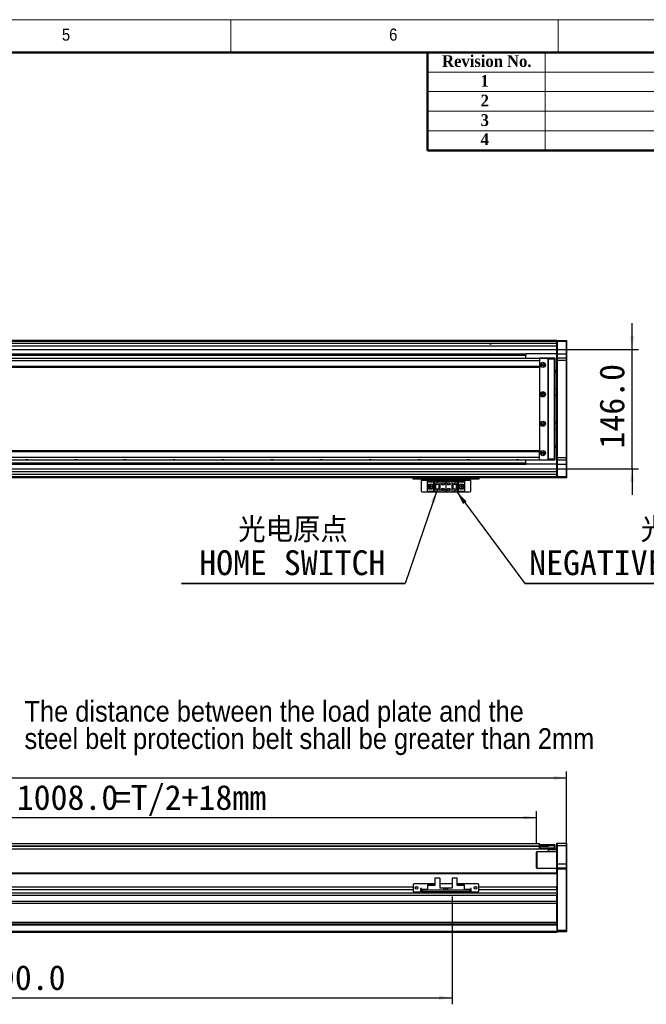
# Model space of a CAD drawing. Header units: millimetres. Extents: x 40 to 3320, y 40 to 2336.
# Tile 7 of 8: x 1822 to 2588, y 1131 to 2336. Entities that reach past the tile are written whole.
import ezdxf

# ---------------------------------------------------------------- set-up
doc = ezdxf.new("R2010")
doc.units = ezdxf.units.MM
doc.header["$LTSCALE"] = 8
doc.layers.add('DIMNS', color=7, linetype='Continuous')
doc.styles.add('SLDTEXTSTYLE0', font='Gothic.ttf', dxfattribs={"width": 0.913})
doc.styles.add('SLDTEXTSTYLE1', font='timesbd.ttf', dxfattribs={"width": 0.933})
doc.styles.add('SLDTEXTSTYLE7', font='txt')
doc.styles.add('SLDTEXTSTYLE8', font='txt', dxfattribs={"bigfont": 'bigfont'})
doc.dimstyles.new('SLDDIMSTYLE0', dxfattribs={"dimtxt": 30.4, "dimasz": 16, "dimexe": 0, "dimexo": 0.0625, "dimgap": 7.6, "dimtad": 2, "dimdec": 1, "dimrnd": 1e-09, "dimzin": 4, "dimdsep": 46, "dimtxsty": 'SLDTEXTSTYLE7', "dimsah": 1, "dimcen": 0.09, "dimadec": 0, "dimazin": 1, "dimtfac": 1, "dimtdec": 1, "dimtmove": 0, "dimatfit": 0, "dimfxl": 0, "dimfrac": 2, "dimtolj": 1, "dimtzin": 12, "dimarcsym": 0})
doc.dimstyles.new('SLDDIMSTYLE3', dxfattribs={"dimtxt": 0.18, "dimasz": 16, "dimexe": 0, "dimexo": 0.0625, "dimgap": 0, "dimtad": 0, "dimtih": 1, "dimtoh": 1, "dimdec": 0, "dimrnd": 1e-09, "dimzin": 0, "dimdsep": 46, "dimtxsty": 'Standard', "dimsah": 1, "dimcen": 0.09, "dimadec": 0, "dimazin": 0, "dimtfac": 16, "dimtdec": 0, "dimtofl": 0, "dimtmove": 0, "dimatfit": 3, "dimfxl": 0, "dimfrac": 2, "dimtolj": 1, "dimtzin": 0, "dimarcsym": 0})
doc.dimstyles.new('SLDDIMSTYLE5', dxfattribs={"dimtxt": 30.4, "dimasz": 16, "dimexe": 0, "dimexo": 0.0625, "dimgap": 7.6, "dimtad": 2, "dimdec": 1, "dimrnd": 1e-09, "dimzin": 4, "dimdsep": 46, "dimtxsty": 'SLDTEXTSTYLE7', "dimsah": 1, "dimcen": 0.09, "dimadec": 0, "dimazin": 1, "dimtfac": 1, "dimtdec": 1, "dimtofl": 0, "dimtmove": 0, "dimatfit": 3, "dimfxl": 0, "dimfrac": 2, "dimtolj": 1, "dimtzin": 12, "dimarcsym": 0})

# ---------------------------------------------------------------- blocks, each defined once
blk = doc.blocks.new('_D')
at = {"layer": 'DIMNS'}
for p, q in [((2570.3, 1932.7), (2570.3, 1964.7)), ((1442.9, 1932.7), (2578.3, 1932.7)), ((2570.3, 1786.7), (2570.3, 1932.7)), ((1442.9, 1786.7), (2578.3, 1786.7)), ((2570.3, 1786.7), (2570.3, 1754.7))]:
    blk.add_line(p, q, dxfattribs=at)
for points in [[(2570.3, 1932.7), (2572.7, 1948.7), (2567.9, 1948.7)], [(2570.3, 1786.7), (2567.9, 1770.7), (2572.7, 1770.7)]]:
    blk.add_solid(points, dxfattribs=at)
at = {"layer": 'DIMNS', "insert": (2530.4, 1811.4), "char_height": 30.4, "attachment_point": 1, "rotation": 90, "style": 'SLDTEXTSTYLE7'}
blk.add_mtext('146.0', dxfattribs=at)
blk = doc.blocks.new('SW_NOTE_4')
at = {"layer": 'DIMNS', "color": 0}
for p, q in [((-273.3, 0), (0, 0)), ((0, 0), (-273.3, 0)), ((-273.3, 0), (0, 0)), ((0, 0), (-273.3, 0)), ((-273.3, 0), (0, 0)), ((0, 0), (-273.3, 0))]:
    blk.add_line(p, q, dxfattribs=at)
at = {"layer": 'DIMNS', "color": 0, "char_height": 30.4, "attachment_point": 2}
for s, insert, style in [('光电原点', (-137.1, 81), 'SLDTEXTSTYLE8'), ('HOME SWITCH', (-137.9, 40.8), 'SLDTEXTSTYLE7')]:
    blk.add_mtext(s, dxfattribs=dict(at, insert=insert, style=style))
blk = doc.blocks.new('SW_NOTE_5')
at = {"layer": 'DIMNS', "color": 0}
for p, q in [((0, 0), (451.6, 0)), ((451.6, 0), (0, 0)), ((0, 0), (451.6, 0)), ((451.6, 0), (0, 0)), ((0, 0), (451.6, 0)), ((451.6, 0), (0, 0))]:
    blk.add_line(p, q, dxfattribs=at)
at = {"layer": 'DIMNS', "color": 0, "char_height": 30.4, "attachment_point": 2}
for s, insert, style in [('光电负限位', (225.4, 81), 'SLDTEXTSTYLE8'), ('NEGATIVE LIMIT SWITCH', (222.6, 40.8), 'SLDTEXTSTYLE7')]:
    blk.add_mtext(s, dxfattribs=dict(at, insert=insert, style=style))
blk = doc.blocks.new('SW_NOTE_7')
at = {"layer": 'DIMNS', "color": 0, "char_height": 25.4, "attachment_point": 1, "style": 'SLDTEXTSTYLE0'}
for s, insert in [('The distance between the load plate and the ', (-848.4, 46.1)), ('steel belt protection belt shall be greater than 2mm', (-848.4, 12.7))]:
    blk.add_mtext(s, dxfattribs=dict(at, insert=insert))
blk = doc.blocks.new('_D_13')
at = {"layer": 'DIMNS'}
for p, q in [((210.3, 1307.1), (210.3, 1416.4)), ((2490.3, 1307.1), (2490.3, 1416.4)), ((210.3, 1408.4), (2490.3, 1408.4))]:
    blk.add_line(p, q, dxfattribs=at)
for points in [[(210.3, 1408.4), (226.3, 1406), (226.3, 1410.8)], [(2490.3, 1408.4), (2474.3, 1410.8), (2474.3, 1406)]]:
    blk.add_solid(points, dxfattribs=at)
at = {"layer": 'DIMNS', "insert": (1287.1, 1448.3), "char_height": 30.4, "attachment_point": 1, "style": 'SLDTEXTSTYLE7'}
blk.add_mtext('2280.0', dxfattribs=at)
blk = doc.blocks.new('_D_16')
at = {"layer": 'DIMNS'}
for p, q in [((1445.3, 1337.3), (1445.3, 1367.8)), ((2453.3, 1327.6), (2453.3, 1367.8)), ((1445.3, 1359.8), (2453.3, 1359.8))]:
    blk.add_line(p, q, dxfattribs=at)
for points in [[(1445.3, 1359.8), (1461.3, 1357.4), (1461.3, 1362.2)], [(2453.3, 1359.8), (2437.3, 1362.2), (2437.3, 1357.4)]]:
    blk.add_solid(points, dxfattribs=at)
at = {"layer": 'DIMNS', "char_height": 30.4, "attachment_point": 1, "style": 'SLDTEXTSTYLE7'}
for s, insert in [('1008.0', (1818.1, 1399.7)), ('=T/2+18mm', (1936.9, 1399.7))]:
    blk.add_mtext(s, dxfattribs=dict(at, insert=insert))
blk = doc.blocks.new('_D_18')
at = {"layer": 'DIMNS'}
for p, q in [((1360.3, 1270.2), (1360.3, 1131.4)), ((2350.3, 1263.2), (2350.3, 1131.4)), ((1360.3, 1139.4), (2350.3, 1139.4))]:
    blk.add_line(p, q, dxfattribs=at)
for points in [[(1360.3, 1139.4), (1376.3, 1137), (1376.3, 1141.8)], [(2350.3, 1139.4), (2334.3, 1141.8), (2334.3, 1137)]]:
    blk.add_solid(points, dxfattribs=at)
at = {"layer": 'DIMNS', "insert": (1774.4, 1179.3), "char_height": 30.4, "attachment_point": 1, "style": 'SLDTEXTSTYLE7'}
blk.add_mtext('990.0', dxfattribs=at)

msp = doc.modelspace()

# ---------------------------------------------------------------- linework, layer by layer
at = {"color": 7, "linetype": 'Continuous', "lineweight": 18}
for p, q in [((3320, 2336), (40, 2336)), ((2080, 2296), (2080, 2336)), ((2480, 2336), (2480, 2296)), ((80, 2296), (3280, 2296)), ((2464, 2296), (2464, 2176)), ((2320, 2272), (3280, 2272)), ((2320, 2248), (3280, 2248)), ((2320, 2224), (3280, 2224)), ((2320, 2200), (3280, 2200))]:
    msp.add_line(p, q, dxfattribs=at)
at = {"color": 7, "linetype": 'Continuous', "lineweight": 50}
for p, q in [((3280, 2296), (80, 2296)), ((2320, 2296), (2320, 2176)), ((3280, 2176), (2320, 2176))]:
    msp.add_line(p, q, dxfattribs=at)
at = {"color": 7, "linetype": 'Continuous', "lineweight": 25}
for p, q in [((2478.26, 1943.7), (1420.26, 1943.7)), ((1420.26, 1943.5), (2390.26, 1943.5)), ((1420.26, 1943.3), (2390.26, 1943.3)), ((2478.26, 1943.2), (1420.26, 1943.2)), ((2478.26, 1942.2), (1420.26, 1942.2)), ((2478.26, 1939.71), (1445.26, 1939.71)), ((2390.26, 1943.5), (2390.26, 1943.3)), ((2390.26, 1943.2), (2390.26, 1943.3)), ((2478.26, 1943.4), (2478.56, 1943.7)), ((2478.26, 1943.7), (2478.26, 1943.4)), ((2478.26, 1942.2), (2478.26, 1943.4)), ((2478.26, 1942.2), (2478.56, 1942.2)), ((2478.26, 1927.2), (2478.26, 1942.2)), ((2478.56, 1943.7), (2478.56, 1942.2)), ((2478.56, 1943.7), (2489.96, 1943.7)), ((2478.56, 1942.2), (2478.56, 1927.2)), ((2489.96, 1942.2), (2478.56, 1942.2)), ((2489.96, 1942.2), (2489.96, 1943.7)), ((2489.96, 1943.7), (2490.26, 1943.4)), ((2489.96, 1927.2), (2489.96, 1942.2)), ((2489.96, 1942.2), (2490.26, 1942.2)), ((2490.26, 1943.4), (2490.26, 1942.2)), ((2490.26, 1942.2), (2490.26, 1927.2)), ((2457.26, 1921.7), (243.26, 1921.7)), ((2457.26, 1918.7), (243.26, 1918.7)), ((1452.06, 1925.51), (2440.26, 1925.51)), ((1452.09, 1925.81), (2440.26, 1925.81)), ((1452.2, 1926.89), (2440.26, 1926.89)), ((1452.23, 1927.2), (2440.26, 1927.2)), ((2440.26, 1927.2), (2440.26, 1926.89)), ((2478.26, 1927.2), (2440.26, 1927.2)), ((2440.26, 1926.89), (2440.26, 1925.81)), ((2440.26, 1925.81), (2440.26, 1925.51)), ((2440.26, 1921.7), (2440.26, 1925.51)), ((2457.56, 1922.2), (2457.26, 1921.9)), ((2457.26, 1921.7), (2457.26, 1921.9)), ((2457.56, 1921.9), (2457.26, 1921.9)), ((2457.76, 1921.7), (2457.26, 1921.2)), ((2457.26, 1921.7), (2457.26, 1921.2)), ((2457.26, 1921.2), (2457.26, 1921.06)), ((2457.26, 1921.06), (2457.26, 1918.7)), ((2457.26, 1918.7), (2457.26, 1911.7)), ((2457.56, 1921.9), (2457.56, 1922.2)), ((2457.56, 1922.2), (2468.26, 1922.2)), ((2457.56, 1921.9), (2457.56, 1921.5)), ((2468.26, 1921.9), (2457.56, 1921.9)), ((2467.26, 1921.7), (2457.76, 1921.7)), ((2467.76, 1921.2), (2467.26, 1921.7)), ((2467.76, 1798.2), (2467.76, 1921.2)), ((2468.26, 1920.7), (2468.26, 1922.2)), ((2468.26, 1922.2), (2475.46, 1922.2)), ((2475.46, 1920.7), (2468.26, 1920.7)), ((2468.26, 1798.7), (2468.26, 1920.7)), ((2475.46, 1920.7), (2475.46, 1922.2)), ((2475.76, 1921.9), (2475.46, 1922.2)), ((2475.76, 1920.7), (2475.46, 1920.7)), ((2475.46, 1798.7), (2475.46, 1920.7)), ((2475.76, 1921.9), (2475.76, 1920.7)), ((2475.76, 1920.7), (2475.76, 1798.7)), ((2478.26, 1927.2), (2478.56, 1927.2)), ((2478.26, 1921.9), (2478.26, 1927.2)), ((2478.56, 1922.2), (2478.26, 1921.9)), ((2478.26, 1919.2), (2478.26, 1921.9)), ((2478.56, 1919.2), (2478.26, 1919.2)), ((2478.26, 1800.2), (2478.26, 1919.2)), ((2478.56, 1927.2), (2478.56, 1922.2)), ((2478.56, 1927.2), (2489.96, 1927.2)), ((2478.56, 1922.2), (2478.56, 1919.2)), ((2478.56, 1922.2), (2489.96, 1922.2)), ((2489.96, 1919.2), (2478.56, 1919.2)), ((2478.56, 1919.2), (2478.56, 1800.2)), ((2489.96, 1922.2), (2489.96, 1927.2)), ((2489.96, 1927.2), (2490.26, 1927.2)), ((2489.96, 1919.2), (2489.96, 1922.2)), ((2489.96, 1922.2), (2490.26, 1921.9)), ((2489.96, 1919.2), (2490.26, 1919.2)), ((2489.96, 1800.2), (2489.96, 1919.2)), ((2490.26, 1927.2), (2490.26, 1921.9)), ((2490.26, 1921.9), (2490.26, 1919.2)), ((2490.26, 1919.2), (2490.26, 1800.2)), ((2457.26, 1911.7), (243.26, 1911.7)), ((243.26, 1910.7), (2457.26, 1910.7)), ((2457.26, 1911.7), (2457.26, 1910.7)), ((2457.26, 1910.7), (2457.26, 1808.7)), ((2478.26, 1906.7), (2475.76, 1906.7)), ((2478.26, 1904.7), (2475.76, 1904.7)), ((2475.76, 1884.7), (2478.26, 1884.7)), ((2475.76, 1877.2), (2478.26, 1877.2)), ((2478.26, 1876.2), (2475.76, 1876.2)), ((2475.76, 1843.2), (2478.26, 1843.2)), ((2478.26, 1842.2), (2475.76, 1842.2)), ((2478.26, 1834.7), (2475.76, 1834.7)), ((2457.26, 1808.7), (243.26, 1808.7)), ((243.26, 1807.7), (2457.26, 1807.7)), ((2457.26, 1807.7), (2457.26, 1808.7)), ((2457.26, 1800.7), (2457.26, 1807.7)), ((2475.76, 1814.7), (2478.26, 1814.7)), ((2478.26, 1812.7), (2475.76, 1812.7)), ((243.26, 1800.7), (2457.26, 1800.7)), ((243.26, 1797.7), (2457.26, 1797.7)), ((2440.26, 1793.9), (2440.26, 1797.7)), ((2457.26, 1798.34), (2457.26, 1800.7)), ((2457.26, 1798.34), (2457.26, 1798.2)), ((2457.26, 1798.2), (2457.76, 1797.7)), ((2457.26, 1797.7), (2457.26, 1798.2)), ((2457.26, 1797.5), (2457.26, 1797.7)), ((2457.26, 1797.5), (2457.56, 1797.5)), ((2457.26, 1797.5), (2457.56, 1797.2)), ((2457.56, 1797.9), (2457.56, 1797.5)), ((2457.56, 1797.5), (2468.26, 1797.5)), ((2457.56, 1797.2), (2457.56, 1797.5)), ((2468.26, 1797.2), (2457.56, 1797.2)), ((2457.76, 1797.7), (2467.26, 1797.7)), ((2467.26, 1797.7), (2467.76, 1798.2)), ((2468.26, 1798.7), (2475.46, 1798.7)), ((2468.26, 1797.2), (2468.26, 1798.7)), ((2475.46, 1797.2), (2468.26, 1797.2)), ((2475.76, 1798.7), (2475.46, 1798.7)), ((2475.46, 1797.2), (2475.46, 1798.7)), ((2475.76, 1797.5), (2475.46, 1797.2)), ((2475.76, 1798.7), (2475.76, 1797.5)), ((2478.56, 1800.2), (2478.26, 1800.2)), ((2478.26, 1797.5), (2478.26, 1800.2)), ((2478.56, 1797.2), (2478.26, 1797.5)), ((2478.26, 1792.2), (2478.26, 1797.5)), ((2478.56, 1800.2), (2489.96, 1800.2)), ((2478.56, 1800.2), (2478.56, 1797.2)), ((2489.96, 1797.2), (2478.56, 1797.2)), ((2478.56, 1797.2), (2478.56, 1792.2)), ((2489.96, 1800.2), (2490.26, 1800.2)), ((2489.96, 1797.2), (2489.96, 1800.2)), ((2489.96, 1797.2), (2490.26, 1797.5)), ((2489.96, 1792.2), (2489.96, 1797.2)), ((2490.26, 1800.2), (2490.26, 1797.5)), ((2490.26, 1797.5), (2490.26, 1792.2)), ((1445.26, 1793.9), (2440.26, 1793.9)), ((1445.26, 1793.59), (2440.26, 1793.59)), ((1445.26, 1792.51), (2440.26, 1792.51)), ((1445.26, 1792.2), (2440.26, 1792.2)), ((2440.26, 1793.9), (2440.26, 1793.59)), ((2440.26, 1793.59), (2440.26, 1792.51)), ((2440.26, 1792.51), (2440.26, 1792.2)), ((2478.26, 1792.2), (2440.26, 1792.2)), ((2478.56, 1792.2), (2478.26, 1792.2)), ((2478.26, 1777.2), (2478.26, 1792.2)), ((2478.56, 1792.2), (2489.96, 1792.2)), ((2478.56, 1792.2), (2478.56, 1777.2)), ((2490.26, 1792.2), (2489.96, 1792.2)), ((2489.96, 1777.2), (2489.96, 1792.2)), ((2490.26, 1792.2), (2490.26, 1777.2)), ((2478.26, 1775.7), (1360.26, 1775.7)), ((2478.26, 1779.7), (1445.26, 1779.7)), ((2302.76, 1773.7), (2302.76, 1775.7)), ((2303.76, 1773.7), (2302.76, 1773.7)), ((2303.76, 1775.7), (2303.76, 1773.7)), ((2381.76, 1773.7), (2303.76, 1773.7)), ((2312.76, 1773.7), (2312.76, 1772.7)), ((2312.76, 1772.7), (2372.76, 1772.7)), ((2312.76, 1758.9), (2312.76, 1772.7)), ((2320.06, 1770.6), (2320.06, 1771.4)), ((2320.06, 1771.4), (2329.26, 1771.4)), ((2329.26, 1771.4), (2329.26, 1767.7)), ((2329.26, 1771.4), (2335.26, 1771.4)), ((2335.26, 1771.4), (2335.26, 1767.7)), ((2335.26, 1771.4), (2340.76, 1771.4)), ((2344.76, 1771.4), (2350.26, 1771.4)), ((2350.26, 1767.7), (2350.26, 1771.4)), ((2350.26, 1771.4), (2356.26, 1771.4)), ((2356.26, 1767.7), (2356.26, 1771.4)), ((2356.26, 1771.4), (2365.46, 1771.4)), ((2365.46, 1771.4), (2365.46, 1770.6)), ((2372.76, 1772.7), (2372.76, 1773.7)), ((2372.76, 1772.7), (2372.76, 1758.9)), ((2381.76, 1773.7), (2381.76, 1775.7)), ((2382.76, 1773.7), (2381.76, 1773.7)), ((2382.76, 1775.7), (2382.76, 1773.7)), ((2478.56, 1777.2), (2478.26, 1777.2)), ((2478.26, 1776), (2478.26, 1777.2)), ((2478.56, 1775.7), (2478.26, 1776)), ((2478.26, 1776), (2478.26, 1775.7)), ((2478.56, 1777.2), (2489.96, 1777.2)), ((2478.56, 1777.2), (2478.56, 1775.7)), ((2489.96, 1775.7), (2478.56, 1775.7)), ((2490.26, 1777.2), (2489.96, 1777.2)), ((2489.96, 1775.7), (2489.96, 1777.2)), ((2490.26, 1776), (2489.96, 1775.7)), ((2490.26, 1777.2), (2490.26, 1776)), ((2312.76, 1758.9), (2313.76, 1757.9)), ((2320.06, 1770.6), (2320.06, 1770.1)), ((2328.36, 1770.6), (2320.06, 1770.6)), ((2327.86, 1770.1), (2320.06, 1770.1)), ((2320.06, 1767.5), (2320.06, 1770.1)), ((2320.06, 1767.5), (2326.26, 1767.5)), ((2320.06, 1761.9), (2320.06, 1767.5)), ((2320.06, 1759.3), (2320.06, 1761.9)), ((2326.26, 1761.9), (2320.06, 1761.9)), ((2320.06, 1759.3), (2327.86, 1759.3)), ((2320.06, 1759.3), (2320.06, 1758.8)), ((2320.06, 1758.8), (2328.36, 1758.8)), ((2320.06, 1758), (2320.06, 1758.8)), ((2321.36, 1761.9), (2321.36, 1767.5)), ((2321.86, 1767.15), (2321.86, 1767.5)), ((2326.26, 1767.15), (2321.86, 1767.15)), ((2321.86, 1762.25), (2321.86, 1767.15)), ((2321.86, 1761.9), (2321.86, 1762.25)), ((2321.86, 1762.25), (2326.26, 1762.25)), ((2322.82, 1765.5), (2322.82, 1763.9)), ((2324.66, 1765.5), (2322.82, 1765.5)), ((2322.82, 1763.9), (2324.66, 1763.9)), ((2324.66, 1765.5), (2324.66, 1763.9)), ((2326.26, 1767.5), (2326.26, 1761.9)), ((2327.86, 1770.1), (2328.36, 1770.6)), ((2327.86, 1759.3), (2327.86, 1770.1)), ((2328.36, 1758.8), (2327.86, 1759.3)), ((2328.36, 1758.8), (2328.36, 1770.6)), ((2329.26, 1767.7), (2335.26, 1767.7)), ((2329.26, 1767.7), (2329.26, 1761.7)), ((2329.26, 1761.7), (2329.26, 1758)), ((2335.26, 1761.7), (2329.26, 1761.7)), ((2329.76, 1767.7), (2329.76, 1761.7)), ((2330.06, 1767.7), (2330.06, 1761.7)), ((2331.66, 1769.9), (2331.86, 1769.9)), ((2332.26, 1768.7), (2331.66, 1769.9)), ((2331.66, 1760.3), (2331.86, 1760.3)), ((2332.26, 1759.1), (2331.66, 1760.3)), ((2331.86, 1770.3), (2332.66, 1770.3)), ((2331.86, 1769.9), (2331.86, 1770.3)), ((2331.86, 1760.7), (2332.66, 1760.7)), ((2331.86, 1760.3), (2331.86, 1760.7)), ((2332.86, 1769.9), (2332.26, 1768.7)), ((2332.86, 1760.3), (2332.26, 1759.1)), ((2332.66, 1770.3), (2332.66, 1769.9)), ((2332.66, 1769.9), (2332.86, 1769.9)), ((2332.66, 1760.7), (2332.66, 1760.3)), ((2332.66, 1760.3), (2332.86, 1760.3)), ((2334.46, 1761.7), (2334.46, 1767.7)), ((2334.76, 1761.7), (2334.76, 1767.7)), ((2335.26, 1767.7), (2335.26, 1761.7)), ((2335.26, 1761.7), (2335.26, 1758)), ((2342.76, 1769.4), (2342.76, 1760)), ((2350.26, 1767.7), (2356.26, 1767.7)), ((2350.26, 1761.7), (2350.26, 1767.7)), ((2350.26, 1758), (2350.26, 1761.7)), ((2356.26, 1761.7), (2350.26, 1761.7)), ((2350.76, 1767.7), (2350.76, 1761.7)), ((2351.06, 1767.7), (2351.06, 1761.7)), ((2352.66, 1769.1), (2353.26, 1770.3)), ((2352.86, 1769.1), (2352.66, 1769.1)), ((2352.66, 1759.5), (2353.26, 1760.7)), ((2352.86, 1759.5), (2352.66, 1759.5)), ((2352.86, 1768.7), (2352.86, 1769.1)), ((2353.66, 1768.7), (2352.86, 1768.7)), ((2352.86, 1759.1), (2352.86, 1759.5)), ((2353.66, 1759.1), (2352.86, 1759.1)), ((2353.26, 1770.3), (2353.86, 1769.1)), ((2353.26, 1760.7), (2353.86, 1759.5)), ((2353.66, 1769.1), (2353.66, 1768.7)), ((2353.86, 1769.1), (2353.66, 1769.1)), ((2353.66, 1759.5), (2353.66, 1759.1)), ((2353.86, 1759.5), (2353.66, 1759.5)), ((2355.46, 1761.7), (2355.46, 1767.7)), ((2355.76, 1761.7), (2355.76, 1767.7)), ((2356.26, 1761.7), (2356.26, 1767.7)), ((2356.26, 1758), (2356.26, 1761.7)), ((2365.46, 1770.6), (2357.16, 1770.6)), ((2357.16, 1770.6), (2357.66, 1770.1)), ((2357.16, 1770.6), (2357.16, 1758.8)), ((2357.66, 1759.3), (2357.16, 1758.8)), ((2357.16, 1758.8), (2365.46, 1758.8)), ((2357.66, 1770.1), (2357.66, 1759.3)), ((2365.46, 1770.1), (2357.66, 1770.1)), ((2357.66, 1759.3), (2365.46, 1759.3)), ((2359.26, 1767.5), (2365.46, 1767.5)), ((2359.26, 1761.9), (2359.26, 1767.5)), ((2363.66, 1767.15), (2359.26, 1767.15)), ((2359.26, 1762.25), (2363.66, 1762.25)), ((2365.46, 1761.9), (2359.26, 1761.9)), ((2360.86, 1763.9), (2360.86, 1765.5)), ((2362.7, 1765.5), (2360.86, 1765.5)), ((2360.86, 1763.9), (2362.7, 1763.9)), ((2362.7, 1763.9), (2362.7, 1765.5)), ((2363.66, 1767.5), (2363.66, 1767.15)), ((2363.66, 1767.15), (2363.66, 1762.25)), ((2363.66, 1762.25), (2363.66, 1761.9)), ((2364.16, 1767.5), (2364.16, 1761.9)), ((2365.46, 1770.1), (2365.46, 1770.6)), ((2365.46, 1770.1), (2365.46, 1767.5)), ((2365.46, 1767.5), (2365.46, 1761.9)), ((2365.46, 1761.9), (2365.46, 1759.3)), ((2365.46, 1758.8), (2365.46, 1759.3)), ((2365.46, 1758.8), (2365.46, 1758)), ((2371.76, 1757.9), (2372.76, 1758.9)), ((2371.76, 1757.9), (2313.76, 1757.9)), ((2329.26, 1758), (2320.06, 1758)), ((2335.26, 1758), (2329.26, 1758)), ((2340.76, 1758), (2335.26, 1758)), ((2350.26, 1758), (2344.76, 1758)), ((2356.26, 1758), (2350.26, 1758)), ((2365.46, 1758), (2356.26, 1758)), ((243.26, 1328.26), (2457.26, 1328.26)), ((2457.26, 1327.11), (2457.26, 1328.26)), ((2457.26, 1326.92), (2457.26, 1327.11)), ((2457.26, 1327.11), (2457.76, 1327.11)), ((2457.26, 1325.26), (2457.26, 1326.92)), ((2457.26, 1324.76), (2457.26, 1325.26)), ((2457.76, 1325.11), (2457.26, 1325.11)), ((2457.76, 1327.11), (2457.76, 1325.11)), ((2457.76, 1327.11), (2467.26, 1327.11)), ((2457.76, 1325.11), (2467.26, 1325.11)), ((2467.26, 1325.11), (2467.26, 1327.11)), ((2467.26, 1327.11), (2467.76, 1327.11)), ((2467.76, 1325.11), (2467.26, 1325.11)), ((2467.76, 1327.11), (2467.76, 1325.11)), ((2467.76, 1325.11), (2467.76, 1324.91)), ((2468.26, 1325.41), (2468.26, 1326.91)), ((2468.26, 1326.91), (2475.46, 1326.91)), ((2475.46, 1325.41), (2468.26, 1325.41)), ((2468.26, 1324.61), (2468.26, 1325.41)), ((2475.46, 1325.41), (2475.46, 1326.91)), ((2475.76, 1326.61), (2475.46, 1326.91)), ((2475.46, 1322.91), (2475.46, 1325.41)), ((2475.76, 1325.41), (2475.46, 1325.41)), ((2475.76, 1326.61), (2475.76, 1325.41)), ((2475.76, 1325.41), (2475.76, 1322.91)), ((2478.56, 1328.41), (2478.26, 1328.11)), ((2478.26, 1325.41), (2478.26, 1328.11)), ((2478.56, 1325.41), (2478.26, 1325.41)), ((2478.26, 1303.41), (2478.26, 1325.41)), ((2478.56, 1328.41), (2478.56, 1325.41)), ((2478.56, 1328.41), (2489.96, 1328.41)), ((2478.56, 1325.41), (2478.56, 1303.41)), ((2489.96, 1325.41), (2478.56, 1325.41)), ((2489.96, 1325.41), (2489.96, 1328.41)), ((2489.96, 1328.41), (2490.26, 1328.11)), ((2489.96, 1303.41), (2489.96, 1325.41)), ((2489.96, 1325.41), (2490.26, 1325.41)), ((2490.26, 1328.11), (2490.26, 1325.41)), ((2490.26, 1325.41), (2490.26, 1303.41)), ((1445.26, 1321.76), (2457.26, 1321.76)), ((2453.76, 1317.91), (2453.26, 1317.41)), ((2453.26, 1298.41), (2453.26, 1317.41)), ((2478.26, 1317.91), (2453.76, 1317.91)), ((2453.76, 1317.91), (2453.76, 1297.91)), ((2457.26, 1324.61), (2457.56, 1324.91)), ((2457.56, 1324.91), (2457.26, 1324.91)), ((2457.26, 1324.61), (2457.26, 1324.76)), ((2457.26, 1324.61), (2457.56, 1324.61)), ((2457.26, 1322.91), (2457.26, 1324.61)), ((2457.26, 1322.91), (2457.56, 1322.91)), ((2457.26, 1321.71), (2457.26, 1322.91)), ((2457.26, 1321.71), (2457.56, 1321.41)), ((2457.56, 1324.61), (2457.56, 1324.91)), ((2457.56, 1324.91), (2468.26, 1324.91)), ((2457.56, 1324.61), (2457.56, 1322.91)), ((2468.26, 1324.61), (2457.56, 1324.61)), ((2457.56, 1322.91), (2457.56, 1321.41)), ((2457.56, 1322.91), (2475.46, 1322.91)), ((2475.46, 1321.41), (2457.56, 1321.41)), ((2468.26, 1320.41), (2468.26, 1321.41)), ((2478.26, 1320.41), (2468.26, 1320.41)), ((2468.26, 1317.91), (2468.26, 1320.41)), ((2475.46, 1321.41), (2475.46, 1322.91)), ((2475.46, 1322.91), (2475.76, 1322.91)), ((2475.46, 1321.41), (2475.76, 1321.71)), ((2475.46, 1321.41), (2478.26, 1321.41)), ((2475.76, 1322.91), (2475.76, 1321.71)), ((2478.56, 1303.41), (2478.26, 1303.41)), ((2478.26, 1298.11), (2478.26, 1303.41)), ((2478.56, 1303.41), (2478.56, 1298.41)), ((2478.56, 1303.41), (2489.96, 1303.41)), ((2489.96, 1298.41), (2489.96, 1303.41)), ((2490.26, 1303.41), (2489.96, 1303.41)), ((2490.26, 1303.41), (2490.26, 1298.11)), ((2478.26, 1291.91), (1360.26, 1291.91)), ((2478.26, 1291.91), (1445.26, 1291.91)), ((2453.26, 1298.41), (2453.76, 1297.91)), ((2453.76, 1297.91), (2478.26, 1297.91)), ((2478.56, 1298.41), (2478.26, 1298.11)), ((2478.26, 1296.91), (2478.26, 1298.11)), ((2478.56, 1296.91), (2478.26, 1296.91)), ((2478.26, 1291.62), (2478.26, 1296.91)), ((2478.26, 1291.62), (2478.26, 1290.91)), ((2478.26, 1290.91), (2478.26, 1274.9)), ((2478.56, 1298.41), (2478.56, 1296.91)), ((2478.56, 1298.41), (2489.96, 1298.41)), ((2478.56, 1296.91), (2478.56, 1221.91)), ((2489.96, 1296.91), (2478.56, 1296.91)), ((2489.96, 1296.91), (2489.96, 1298.41)), ((2490.26, 1298.11), (2489.96, 1298.41)), ((2489.96, 1221.91), (2489.96, 1296.91)), ((2490.26, 1296.91), (2489.96, 1296.91)), ((2490.26, 1298.11), (2490.26, 1296.91)), ((2490.26, 1296.91), (2490.26, 1222.03)), ((2303.76, 1278.91), (2302.76, 1277.91)), ((2302.76, 1277.91), (2302.76, 1269.91)), ((2329.26, 1278.91), (2303.76, 1278.91)), ((2320.06, 1277.41), (2327.86, 1277.41)), ((2320.06, 1277.41), (2320.06, 1276.91)), ((2320.06, 1276.91), (2320.06, 1270.91)), ((2329.26, 1276.91), (2320.06, 1276.91)), ((2328.36, 1276.91), (2327.86, 1277.41)), ((2329.26, 1285.81), (2329.26, 1276.91)), ((2335.26, 1285.81), (2329.26, 1285.81)), ((2335.26, 1285.81), (2335.26, 1273.41)), ((2350.26, 1278.91), (2335.26, 1278.91)), ((2350.26, 1285.81), (2350.26, 1273.41)), ((2356.26, 1285.81), (2350.26, 1285.81)), ((2356.26, 1276.91), (2356.26, 1285.81)), ((2381.76, 1278.91), (2356.26, 1278.91)), ((2365.46, 1276.91), (2356.26, 1276.91)), ((2357.66, 1277.41), (2357.16, 1276.91)), ((2357.66, 1277.41), (2365.46, 1277.41)), ((2365.46, 1276.91), (2365.46, 1277.41)), ((2365.46, 1270.91), (2365.46, 1276.91)), ((2382.76, 1277.91), (2381.76, 1278.91)), ((2382.76, 1269.91), (2382.76, 1277.91)), ((2478.26, 1267.24), (222.26, 1267.24)), ((2302.76, 1274.9), (397.76, 1274.9)), ((2302.76, 1271.5), (397.76, 1271.5)), ((2302.76, 1269.91), (2303.76, 1268.91)), ((2303.76, 1268.91), (2311.76, 1268.91)), ((2308.14, 1274.9), (2305.38, 1274.9)), ((2312.76, 1272.91), (2311.76, 1272.91)), ((2311.76, 1272.91), (2311.76, 1268.91)), ((2312.76, 1271.5), (2311.76, 1271.5)), ((2312.76, 1271.91), (2312.76, 1272.91)), ((2312.76, 1271.91), (2312.76, 1270.91)), ((2312.76, 1268.91), (2312.76, 1270.91)), ((2312.76, 1270.91), (2313.76, 1270.91)), ((2313.76, 1268.91), (2312.76, 1268.91)), ((2313.76, 1270.91), (2313.76, 1268.91)), ((2371.76, 1270.91), (2313.76, 1270.91)), ((2371.76, 1268.91), (2313.76, 1268.91)), ((2340.76, 1273.41), (2335.26, 1273.41)), ((2340.76, 1270.91), (2340.76, 1273.41)), ((2342.76, 1273.41), (2340.76, 1273.41)), ((2342.76, 1270.91), (2342.76, 1273.41)), ((2344.76, 1273.41), (2342.76, 1273.41)), ((2344.76, 1273.41), (2344.76, 1270.91)), ((2350.26, 1273.41), (2344.76, 1273.41)), ((2371.76, 1268.91), (2371.76, 1270.91)), ((2371.76, 1270.91), (2372.76, 1270.91)), ((2372.76, 1268.91), (2371.76, 1268.91)), ((2373.76, 1272.91), (2372.76, 1272.91)), ((2372.76, 1272.91), (2372.76, 1271.91)), ((2372.76, 1270.91), (2372.76, 1271.91)), ((2373.76, 1271.5), (2372.76, 1271.5)), ((2372.76, 1270.91), (2372.76, 1268.91)), ((2373.76, 1268.91), (2373.76, 1272.91)), ((2373.76, 1268.91), (2381.76, 1268.91)), ((2380.14, 1274.9), (2377.38, 1274.9)), ((2381.76, 1268.91), (2382.76, 1269.91)), ((2478.26, 1274.9), (2382.76, 1274.9)), ((2478.26, 1271.5), (2382.76, 1271.5)), ((2478.26, 1271.5), (2478.26, 1274.9)), ((2478.26, 1271.5), (2478.26, 1267.24)), ((2478.26, 1267.24), (2478.26, 1265.94)), ((2478.26, 1228.71), (2478.26, 1265.94)), ((2478.26, 1264.65), (222.26, 1264.65)), ((2478.26, 1257.14), (222.26, 1257.14)), ((2478.26, 1254.54), (222.26, 1254.54)), ((2478.26, 1231.41), (222.26, 1231.41)), ((2478.26, 1229.41), (222.26, 1229.41)), ((2478.26, 1228.71), (2478.26, 1228.41)), ((2478.26, 1228.41), (222.26, 1228.41)), ((2478.26, 1220.41), (222.26, 1220.41)), ((2478.26, 1219.41), (222.26, 1219.41)), ((2478.26, 1228.41), (2478.26, 1220.41)), ((2478.26, 1222.03), (2478.56, 1221.91)), ((2478.26, 1220.41), (2478.26, 1219.41)), ((2478.26, 1220.21), (2478.56, 1219.91)), ((2478.56, 1221.91), (2489.96, 1221.91)), ((2478.56, 1221.91), (2478.56, 1219.91)), ((2489.96, 1219.91), (2478.56, 1219.91)), ((2490.26, 1222.03), (2489.96, 1221.91)), ((2489.96, 1219.91), (2489.96, 1221.91)), ((2490.26, 1220.21), (2489.96, 1219.91)), ((2490.26, 1222.03), (2490.26, 1220.21))]:
    msp.add_line(p, q, dxfattribs=at)
at = {"color": 8, "linetype": 'Continuous', "lineweight": 25}
for p, q in [((2478.26, 1936.71), (1445.26, 1936.71)), ((2478.26, 1905.7), (2475.76, 1905.7)), ((2478.26, 1813.7), (2475.76, 1813.7)), ((2478.26, 1776.7), (1360.26, 1776.7)), ((2478.26, 1782.7), (1445.26, 1782.7)), ((1445.26, 1325.26), (2457.26, 1325.26)), ((1445.26, 1324.76), (2457.26, 1324.76)), ((2478.26, 1290.91), (1360.26, 1290.91)), ((2320.06, 1271.91), (2312.76, 1271.91)), ((2372.76, 1271.91), (2365.46, 1271.91))]:
    msp.add_line(p, q, dxfattribs=at)
at = {"color": 7, "linetype": 'Continuous', "lineweight": 25, "flags": 128}
for points in [[(1828.74, 1921.7), (1828.92, 1921.76), (1830.26, 1921.95)], [(1830.26, 1921.95), (1831.6, 1921.76), (1831.78, 1921.7)], [(1888.74, 1921.7), (1888.92, 1921.76), (1890.26, 1921.95)], [(1890.26, 1921.95), (1891.6, 1921.76), (1891.78, 1921.7)], [(1948.74, 1921.7), (1948.92, 1921.76), (1950.26, 1921.95)], [(1950.26, 1921.95), (1951.6, 1921.76), (1951.78, 1921.7)], [(2008.74, 1921.7), (2008.92, 1921.76), (2010.26, 1921.95)], [(2010.26, 1921.95), (2011.6, 1921.76), (2011.78, 1921.7)], [(2068.74, 1921.7), (2068.92, 1921.76), (2070.26, 1921.95)], [(2070.26, 1921.95), (2071.6, 1921.76), (2071.78, 1921.7)], [(2128.74, 1921.7), (2128.92, 1921.76), (2130.26, 1921.95)], [(2130.26, 1921.95), (2131.6, 1921.76), (2131.78, 1921.7)], [(2188.74, 1921.7), (2188.92, 1921.76), (2190.26, 1921.95)], [(2190.26, 1921.95), (2191.6, 1921.76), (2191.78, 1921.7)], [(2248.74, 1921.7), (2248.92, 1921.76), (2250.26, 1921.95)], [(2250.26, 1921.95), (2251.6, 1921.76), (2251.78, 1921.7)], [(2308.74, 1921.7), (2308.92, 1921.76), (2310.26, 1921.95)], [(2310.26, 1921.95), (2311.6, 1921.76), (2311.78, 1921.7)], [(2368.74, 1921.7), (2368.92, 1921.76), (2370.26, 1921.95)], [(2370.26, 1921.95), (2371.6, 1921.76), (2371.78, 1921.7)], [(2428.74, 1921.7), (2428.92, 1921.76), (2430.26, 1921.95)], [(2430.26, 1921.95), (2431.6, 1921.76), (2431.78, 1921.7)], [(1830.26, 1797.45), (1828.92, 1797.64), (1828.74, 1797.7)], [(1831.78, 1797.7), (1831.6, 1797.64), (1830.26, 1797.45)], [(1890.26, 1797.45), (1888.92, 1797.64), (1888.74, 1797.7)], [(1891.78, 1797.7), (1891.6, 1797.64), (1890.26, 1797.45)], [(1950.26, 1797.45), (1948.92, 1797.64), (1948.74, 1797.7)], [(1951.78, 1797.7), (1951.6, 1797.64), (1950.26, 1797.45)], [(2010.26, 1797.45), (2008.92, 1797.64), (2008.74, 1797.7)], [(2011.78, 1797.7), (2011.6, 1797.64), (2010.26, 1797.45)], [(2070.26, 1797.45), (2068.92, 1797.64), (2068.74, 1797.7)], [(2071.78, 1797.7), (2071.6, 1797.64), (2070.26, 1797.45)], [(2130.26, 1797.45), (2128.92, 1797.64), (2128.74, 1797.7)], [(2131.78, 1797.7), (2131.6, 1797.64), (2130.26, 1797.45)], [(2190.26, 1797.45), (2188.92, 1797.64), (2188.74, 1797.7)], [(2191.78, 1797.7), (2191.6, 1797.64), (2190.26, 1797.45)], [(2250.26, 1797.45), (2248.92, 1797.64), (2248.74, 1797.7)], [(2251.78, 1797.7), (2251.6, 1797.64), (2250.26, 1797.45)], [(2310.26, 1797.45), (2308.92, 1797.64), (2308.74, 1797.7)], [(2311.78, 1797.7), (2311.6, 1797.64), (2310.26, 1797.45)], [(2370.26, 1797.45), (2368.92, 1797.64), (2368.74, 1797.7)], [(2371.78, 1797.7), (2371.6, 1797.64), (2370.26, 1797.45)], [(2430.26, 1797.45), (2428.92, 1797.64), (2428.74, 1797.7)], [(2431.78, 1797.7), (2431.6, 1797.64), (2430.26, 1797.45)]]:
    msp.add_lwpolyline(points, dxfattribs=at)
at = {"color": 7, "linetype": 'Continuous', "lineweight": 25}
for centre, radius in [((2461.26, 1913.7), 3.15), ((2461.26, 1913.7), 1.7), ((2461.26, 1913.7), 1.6), ((2461.26, 1913.7), 1.25), ((2461.26, 1877.7), 3.15), ((2461.26, 1877.7), 1.7), ((2461.26, 1877.7), 1.6), ((2461.26, 1877.7), 1.25), ((2461.26, 1841.7), 3.15), ((2461.26, 1841.7), 1.7), ((2461.26, 1841.7), 1.6), ((2461.26, 1841.7), 1.25), ((2461.26, 1805.7), 3.15), ((2461.26, 1805.7), 1.7), ((2461.26, 1805.7), 1.6), ((2461.26, 1805.7), 1.25), ((2339.26, 1768.2), 1.75), ((2339.26, 1761.2), 1.75), ((2339.26, 1768.2), 1.25), ((2339.26, 1761.2), 1.25), ((2346.26, 1768.2), 1.75), ((2346.26, 1761.2), 1.75), ((2346.26, 1768.2), 1.25), ((2346.26, 1761.2), 1.25), ((2306.76, 1273.91), 1.7), ((2378.76, 1273.91), 1.7)]:
    msp.add_circle(centre, radius, dxfattribs=at)
for centre, start, end in [((2340.76, 1769.4), 0, 90), ((2344.76, 1769.4), 90, 180), ((2340.76, 1760), 270, 0), ((2344.76, 1760), 180, 270)]:
    msp.add_arc(centre, 2, start, end, dxfattribs=at)
msp.add_open_spline([(2398.91, 1939.71), (2398.89, 1939.7), (2398.86, 1939.68), (2398.62, 1939.55), (2398.25, 1939.39), (2397.75, 1939.24), (2397.19, 1939.19), (2396.69, 1939.26), (2396.25, 1939.4), (2395.88, 1939.56), (2395.65, 1939.69), (2395.62, 1939.7), (2395.61, 1939.71)], degree=3, knots=[0, 0, 0, 0, 0.0970964, 0.1939311, 0.297496, 0.4111307, 0.517376, 0.6075717, 0.6998078, 0.8066003, 0.9203967, 1, 1, 1, 1], dxfattribs=at)

# ---------------------------------------------------------------- block references
at = {"layer": 'DIMNS'}
for name, p in [('SW_NOTE_4', (2292.87, 1646.06)), ('SW_NOTE_5', (2439.05, 1646.06)), ('SW_NOTE_7', (2676.01, 1456.5))]:
    msp.add_blockref(name, p, dxfattribs=at)

# ---------------------------------------------------------------- texts
at = {"color": 7, "linetype": 'Continuous', "lineweight": 0, "attachment_point": 1}
for s, insert, char_height, style in [('5', (1873.33, 2325.17), 14.82, 'SLDTEXTSTYLE0'), ('6', (2273.33, 2325.17), 14.82, 'SLDTEXTSTYLE0'), ('Revision No.', (2337.99, 2292.59), 14.4, 'SLDTEXTSTYLE1'), ('1', (2385.1, 2268.4), 14.4, 'SLDTEXTSTYLE1'), ('2', (2385.1, 2244.2), 14.4, 'SLDTEXTSTYLE1'), ('3', (2385.1, 2220.36), 14.4, 'SLDTEXTSTYLE1'), ('4', (2385.1, 2196.93), 14.4, 'SLDTEXTSTYLE1')]:
    msp.add_mtext(s, dxfattribs=dict(at, insert=insert, char_height=char_height, style=style))

# ---------------------------------------------------------------- dimensions: what is measured, and where the dimension line sits
at = {"layer": 'DIMNS'}
for base, p1, p2, angle, dimstyle, picture, middle in [((2570.26, 1932.7), (1432.76, 1786.7), (1432.76, 1932.7), 90, 'SLDDIMSTYLE0', '_D', (2570.26, 1859.85)), ((2490.26, 1408.41), (210.26, 1296.91), (2490.26, 1296.91), 0, 'SLDDIMSTYLE5', '_D_13', (1346.51, 1408.41)), ((2350.26, 1139.41), (1360.26, 1280.41), (2350.26, 1273.41), 0, 'SLDDIMSTYLE5', '_D_18', (1822.83, 1139.41))]:
    dim = msp.add_linear_dim(base=base, p1=p1, p2=p2, angle=angle, dimstyle=dimstyle, dxfattribs=at)
    dim.commit()
    dim.dimension.update_dxf_attribs({"geometry": picture, "text_midpoint": middle, "dimtype": 160})
dim = msp.add_linear_dim(base=(2453.26, 1359.84), p1=(1445.26, 1327.11), p2=(2453.26, 1317.41), angle=0, text='<>=T/2+18mm', dimstyle='SLDDIMSTYLE5', dxfattribs=at)
dim.commit()
dim.dimension.update_dxf_attribs({"geometry": '_D_16', "text_midpoint": (1992.06, 1359.84), "dimtype": 160})

# ---------------------------------------------------------------- leaders
for points in [[(2331.86, 1760.7), (2292.87, 1646.06)], [(2356.26, 1758), (2439.05, 1646.06)]]:
    msp.add_leader(points, dimstyle='SLDDIMSTYLE3', dxfattribs=at)

doc.saveas('drawing.dxf')
